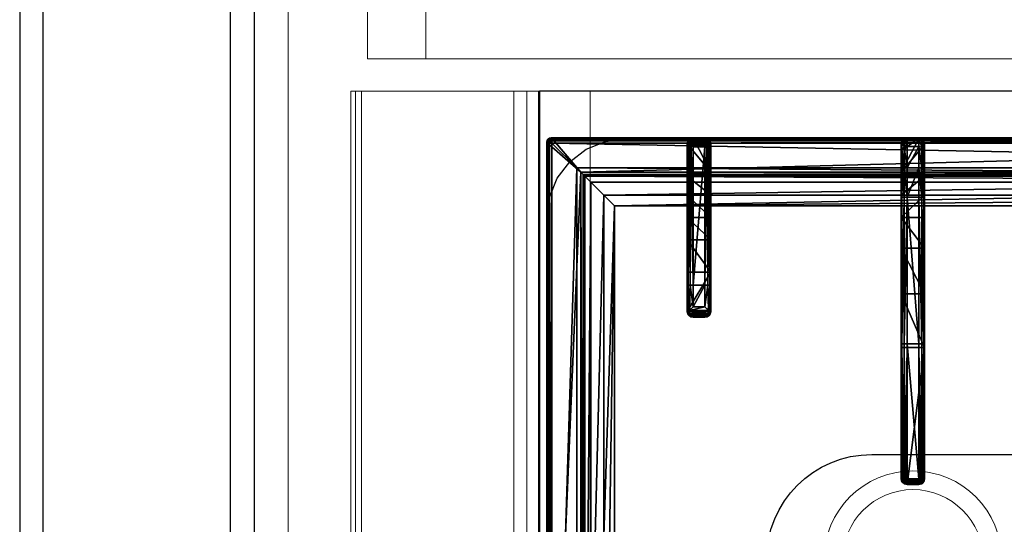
# Model space of a CAD drawing. Header units: millimetres. Extents: x 103872 to 294171, y 5570 to 32737.
# Tile 27 of 117: x 106813 to 107233, y 11869 to 12084. Entities that reach past the tile are written whole.
import ezdxf

# ---------------------------------------------------------------- set-up
doc = ezdxf.new("R2010")
doc.units = ezdxf.units.MM
doc.header["$LTSCALE"] = 2.5
doc.linetypes.add('CONTINUA', pattern=[0])
doc.linetypes.add('DASHED', pattern=[19.05, 12.7, -6.35])
for name, color, linetype, lineweight in [('CKD Equipments', 252, 'Continuous', 0), ('Dimension', 40, 'Continuous', 0), ('EQUIPMENT', 210, 'Continuous', 0), ('WALL', 132, 'Continuous', 25)]:
    doc.layers.add(name, color=color, linetype=linetype, lineweight=lineweight)
for name, color, linetype in [('IQ_200_3D', 1, 'Continuous'), ('IQ_204_2D', 7, 'CONTINUA'), ('IQ_204_3D', 7, 'Continuous')]:
    doc.layers.add(name, color=color, linetype=linetype)

# ---------------------------------------------------------------- blocks, each defined once
blk = doc.blocks.new('*U43')
at = {"color": 8}
for points in [[(0, 0), (6936.3, 0), (6936.3, -10), (0, -10)], [(0, -100), (6936.3, -100), (6936.3, -90), (0, -90)]]:
    blk.add_lwpolyline(points, close=True, dxfattribs=at)
blk = doc.blocks.new('ELECTROLUX-MC7-TOPFYERBRURNERS4')
at = {"layer": 'IQ_200_3D', "color": 8}
for points, invisible_edges in [([(400, -80.5, 900), (454.11, -83.5, 900), (745.89, -83.5, 900), (800, -80.5, 900)], 5), ([(745.89, -83.5, 900), (754.63, -84.65, 900), (800, -80.5, 900)], 10), ([(754.63, -84.65, 900), (762.78, -88.02, 900), (800, -80.5, 900)], 10), ([(762.78, -88.02, 900), (769.77, -93.39, 900), (800, -80.5, 900)], 10), ([(769.77, -93.39, 900), (775.14, -100.38, 900), (800, -80.5, 900)], 10), ([(775.14, -100.38, 900), (778.51, -108.53, 900), (800, -80.5, 900)], 10), ([(778.51, -108.53, 900), (779.66, -117.26, 900), (800, -80.5, 900)], 10), ([(800, -80.5, 900), (779.66, -117.26, 900), (779.66, -619.74, 900), (800, -655, 900)], 5)]:
    blk.add_3dface(points, dxfattribs=dict(at, invisible_edges=invisible_edges))
at = {"layer": 'IQ_204_2D', "color": 8}
for p, q in [((422, -83.5), (778, -83.5)), ((780, -651.5), (780, -85.5)), ((703.52, -146), (703.52, -151)), ((705.63, -146), (703.52, -146)), ((705.63, -151), (705.63, -146)), ((705.96, -143.5), (708.09, -143.5)), ((707.98, -146), (717.19, -146)), ((707.98, -146), (707.98, -151)), ((717.24, -143.5), (708.09, -143.5)), ((717.19, -146), (778, -146)), ((717.19, -151), (717.19, -146)), ((777.53, -143.5), (717.24, -143.5)), ((778, -151), (778, -146)), ((780, -151), (780, -146)), ((780, -151), (780, -146)), ((703.52, -151), (705.63, -151)), ((717.19, -151), (707.98, -151)), ((778, -151), (717.19, -151)), ((708.09, -153.5), (705.96, -153.5)), ((708.09, -153.5), (717.24, -153.5)), ((717.24, -153.5), (777.53, -153.5)), ((634.69, -234.75), (635.11, -234.75)), ((635.11, -234.75), (692.24, -234.75)), ((692.24, -234.75), (754.69, -234.75)), ((754.69, -237.25), (754.69, -234.75)), ((754.69, -234.75), (777.19, -234.75)), ((632.19, -237.25), (632.19, -242.25)), ((632.64, -237.25), (632.19, -237.25)), ((632.64, -237.25), (632.64, -242.25)), ((632.73, -236.66), (632.73, -242.84)), ((634.54, -237.25), (634.54, -242.25)), ((692.19, -237.25), (634.54, -237.25)), ((692.19, -237.25), (692.19, -242.25)), ((754.69, -237.25), (692.19, -237.25)), ((754.69, -237.25), (754.69, -242.25)), ((779.69, -237.25), (754.69, -237.25)), ((779.69, -237.25), (779.69, -242.25)), ((632.19, -242.25), (632.64, -242.25)), ((634.54, -242.25), (692.19, -242.25)), ((692.19, -242.25), (754.69, -242.25)), ((754.69, -244.75), (754.69, -242.25)), ((754.69, -242.25), (779.69, -242.25)), ((635.11, -244.75), (634.69, -244.75)), ((692.24, -244.75), (635.11, -244.75)), ((754.69, -244.75), (692.24, -244.75)), ((777.19, -244.75), (754.69, -244.75))]:
    blk.add_line(p, q, dxfattribs=at)
blk.add_lwpolyline([(751.02, -112.48), (448.98, -112.48), (448.98, -624.52), (751.02, -624.52)], close=True, dxfattribs=at)
blk.add_lwpolyline([(555, -353.5), (555, -222.25, -1), (645, -222.25), (645, -353.5)], format="xyb", dxfattribs=at)
for centre, radius, start, end in [((778, -85.5), 2, 0, 90), ((777.19, -237.25), 2.5, 0, 90), ((777.19, -242.25), 2.5, 270, 0)]:
    blk.add_arc(centre, radius, start, end, dxfattribs=at)
at = {"layer": 'IQ_204_2D', "color": 8, "extrusion": (0, 0, -1)}
for centre, major_axis, ratio, start_param, end_param in [((708.09, -146), (1.92, 1.92), 0.8391, 4.014257, 4.690572), ((708.09, -146), (0, 2.5), 0.84544, -0.894481, 0), ((708.09, -146), (-2.5, 2.5), 0.02182, 4.734206, 5.410521), ((717.24, -146), (0, 2.5), 0.02182, 4.712389, 6.283185), ((777.53, -146), (0, 2.5), 0.948965, 0, 0.895145), ((708.09, -151), (-1.92, 1.92), 0.8391, 4.734206, 5.410521), ((708.09, -151), (2.5, 2.5), 0.02182, 4.014257, 4.690572), ((717.24, -151), (0, 2.5), 0.02182, 3.141593, 4.712389), ((708.09, -151), (0, 2.5), 0.84544, 3.141593, 4.036074), ((777.53, -151), (0, 2.5), 0.948965, 2.246448, 3.141593), ((634.69, -237.25), (-2.5, 0), 0.99863, 0, 1.570796), ((635.11, -237.25), (0, 2.5), 0.951091, -0.914364, 0), ((692.24, -237.25), (0, 2.5), 0.02182, -1.570796, 0), ((636.11, -237.25), (3.47, 0), 0.720185, 3.141593, 3.380139), ((634.69, -242.25), (-2.5, 0), 0.99863, 4.712389, 6.283185), ((636.11, -242.25), (-3.47, 0), 0.720185, -0.238546, 0), ((692.24, -242.25), (0, 2.5), 0.02182, 3.141593, 4.712389), ((635.11, -242.25), (0, 2.5), 0.951091, 3.141593, 4.055957)]:
    blk.add_ellipse(centre, major_axis=major_axis, ratio=ratio, start_param=start_param, end_param=end_param, dxfattribs=at)
at = {"layer": 'IQ_204_2D', "color": 8}
for points, knots in [([(703.52, -146), (703.52, -145.84), (703.54, -145.68), (703.6, -145.36), (703.65, -145.2), (703.77, -144.89), (703.85, -144.74), (704.03, -144.47), (704.13, -144.34), (704.35, -144.12), (704.47, -144.02), (704.74, -143.83), (704.88, -143.75), (705.18, -143.63), (705.34, -143.58), (705.65, -143.51), (705.81, -143.5), (705.96, -143.5)], [15.096253, 15.096253, 15.096253, 15.096253, 15.567018, 15.567018, 16.037783, 16.037783, 16.508548, 16.508548, 16.979314, 16.979314, 17.45135, 17.45135, 17.923386, 17.923386, 18.395422, 18.395422, 18.867458, 18.867458, 18.867458, 18.867458]), ([(778, -146), (778.13, -145.86), (778.26, -145.71), (778.53, -145.41), (778.67, -145.25), (779.01, -144.87), (779.21, -144.64), (779.38, -144.44)], [0, 0, 0, 0, 0.576945, 0.576945, 1.153889, 1.153889, 2.068716, 2.068716, 2.068716, 2.068716]), ([(779.38, -144.44), (779.55, -144.64), (779.69, -144.87), (779.86, -145.25), (779.91, -145.41), (779.97, -145.71), (779.99, -145.86), (780, -146)], [11.858599, 11.858599, 11.858599, 11.858599, 12.773425, 12.773425, 13.35037, 13.35037, 13.927314, 13.927314, 13.927314, 13.927314]), ([(705.96, -153.5), (705.81, -153.5), (705.65, -153.49), (705.34, -153.42), (705.18, -153.37), (704.88, -153.25), (704.74, -153.17), (704.47, -152.98), (704.35, -152.88), (704.13, -152.66), (704.03, -152.53), (703.85, -152.26), (703.77, -152.11), (703.65, -151.8), (703.6, -151.64), (703.54, -151.32), (703.52, -151.16), (703.52, -151)], [3.776921, 3.776921, 3.776921, 3.776921, 4.248957, 4.248957, 4.720993, 4.720993, 5.193029, 5.193029, 5.665065, 5.665065, 6.135831, 6.135831, 6.606596, 6.606596, 7.077361, 7.077361, 7.548126, 7.548126, 7.548126, 7.548126]), ([(779.38, -152.56), (779.21, -152.36), (779.01, -152.13), (778.67, -151.75), (778.53, -151.59), (778.26, -151.29), (778.13, -151.14), (778, -151)], [11.858599, 11.858599, 11.858599, 11.858599, 12.773425, 12.773425, 13.35037, 13.35037, 13.927314, 13.927314, 13.927314, 13.927314]), ([(780, -151), (779.99, -151.14), (779.97, -151.29), (779.91, -151.59), (779.86, -151.75), (779.69, -152.13), (779.55, -152.36), (779.38, -152.56)], [0, 0, 0, 0, 0.576945, 0.576945, 1.153889, 1.153889, 2.068716, 2.068716, 2.068716, 2.068716]), ([(633.22, -235.72), (633.07, -235.92), (632.94, -236.13), (632.8, -236.45), (632.76, -236.56), (632.73, -236.66)], [11.917214, 11.917214, 11.917214, 11.917214, 12.775852, 12.775852, 13.165698, 13.165698, 13.165698, 13.165698]), ([(634.54, -237.25), (634.54, -237.25), (634.54, -237.25), (634.54, -237.25), (634.54, -237.25), (634.54, -237.25), (634.54, -237.25), (634.54, -237.24), (634.54, -237.24), (634.54, -237.24), (634.53, -237.24), (634.53, -237.23), (634.53, -237.23), (634.51, -237.21), (634.5, -237.2), (634.48, -237.18), (634.46, -237.16), (634.41, -237.09), (634.37, -237.05), (634.25, -236.91), (634.15, -236.81), (633.97, -236.6), (633.87, -236.49), (633.68, -236.27), (633.59, -236.16), (633.41, -235.94), (633.31, -235.83), (633.22, -235.72)], [8.18857, 8.18857, 8.18857, 8.18857, 8.190334, 8.190334, 8.192098, 8.192098, 8.195626, 8.195626, 8.202682, 8.202682, 8.216794, 8.216794, 8.245018, 8.245018, 8.301466, 8.301466, 8.414361, 8.414361, 8.640152, 8.640152, 9.091733, 9.091733, 9.543315, 9.543315, 9.994896, 9.994896, 10.458359, 10.458359, 10.458359, 10.458359]), ([(632.73, -242.84), (632.76, -242.94), (632.8, -243.04), (632.94, -243.37), (633.07, -243.58), (633.22, -243.78)], [0.764042, 0.764042, 0.764042, 0.764042, 1.153889, 1.153889, 2.012527, 2.012527, 2.012527, 2.012527]), ([(633.22, -243.78), (633.31, -243.67), (633.41, -243.56), (633.59, -243.34), (633.68, -243.23), (633.87, -243.01), (633.97, -242.9), (634.15, -242.69), (634.25, -242.59), (634.37, -242.45), (634.41, -242.4), (634.46, -242.34), (634.48, -242.32), (634.5, -242.3), (634.51, -242.29), (634.53, -242.27), (634.53, -242.27), (634.53, -242.26), (634.54, -242.26), (634.54, -242.26), (634.54, -242.26), (634.54, -242.25), (634.54, -242.25), (634.54, -242.25), (634.54, -242.25), (634.54, -242.25), (634.54, -242.25), (634.54, -242.25)], [5.918265, 5.918265, 5.918265, 5.918265, 6.381728, 6.381728, 6.833309, 6.833309, 7.284891, 7.284891, 7.736472, 7.736472, 7.962263, 7.962263, 8.075158, 8.075158, 8.131606, 8.131606, 8.15983, 8.15983, 8.173942, 8.173942, 8.180998, 8.180998, 8.184526, 8.184526, 8.18629, 8.18629, 8.188054, 8.188054, 8.188054, 8.188054])]:
    blk.add_open_spline(points, degree=3, knots=knots, dxfattribs=at)
at = {"layer": 'IQ_204_3D', "color": 8}
mesh = blk.add_polyface(dxfattribs=at)
corners = [(779.78, -85.71, 904.1), (780, -85.5, 900), (779.52, -84.72, 904.14), (779.73, -84.5, 900), (778, -83.5, 900), (778.78, -83.98, 904.14), (779, -83.77, 900), (777.79, -83.72, 904.1), (779.48, -85.71, 905.06), (779.29, -84.85, 905), (778.65, -85.21, 905.73), (778.76, -85.71, 905.75), (778.65, -84.21, 905), (777.79, -84.02, 905.06), (778.29, -84.85, 905.73), (777.79, -84.74, 905.75), (777.79, -85.71, 906), (422.21, -85.71, 906), (422.21, -84.74, 905.75), (422.21, -84.02, 905.06), (422.21, -83.72, 904.1), (422, -83.5, 900), (765.45, -638.95, 900), (422, -653.5, 900), (434.55, -638.95, 900), (765.45, -98.05, 900), (780, -651.5, 900), (434.55, -98.05, 900), (420, -85.5, 900), (421, -83.77, 900), (779.73, -652.5, 900), (779, -653.23, 900), (778, -653.5, 900), (420, -651.5, 900), (420.27, -652.5, 900), (421, -653.23, 900), (420.27, -84.5, 900), (421.22, -83.98, 904.14), (420.48, -84.72, 904.14), (420.22, -85.71, 904.1), (421.35, -84.21, 905), (421.71, -84.85, 905.73), (420.71, -84.85, 905), (420.52, -85.71, 905.06), (421.35, -85.21, 905.73), (421.24, -85.71, 905.75), (422.21, -651.29, 906), (421.24, -651.29, 905.75), (420.52, -651.29, 905.06), (420.22, -651.29, 904.1), (420.48, -652.28, 904.14), (421.22, -653.02, 904.14), (422.21, -653.28, 904.1), (420.71, -652.15, 905), (421.35, -651.79, 905.73), (421.35, -652.79, 905), (422.21, -652.98, 905.06), (421.71, -652.15, 905.73), (422.21, -652.26, 905.75), (435.55, -637.95, 899.73), (435.55, -99.05, 899.73), (436.28, -99.78, 899), (436.28, -637.22, 899), (438.88, -634.62, 902.5), (438.88, -102.38, 902.5), (436.31, -637.19, 905.06), (436.31, -99.81, 905.06), (432.81, -96.31, 906), (432.81, -640.69, 906), (448.98, -624.52, 885), (448.98, -112.48, 885), (444.36, -107.86, 885), (444.36, -629.14, 885), (777.79, -653.28, 904.1), (777.79, -652.98, 905.06), (777.79, -651.29, 906), (777.79, -652.26, 905.75), (763.72, -637.22, 899), (764.45, -637.95, 899.73), (764.45, -99.05, 899.73), (763.72, -99.78, 899), (767.19, -640.69, 906), (767.19, -96.31, 906), (778.78, -653.02, 904.14), (779.52, -652.28, 904.14), (779.78, -651.29, 904.1), (778.65, -652.79, 905), (778.29, -652.15, 905.73), (779.29, -652.15, 905), (779.48, -651.29, 905.06), (778.65, -651.79, 905.73), (778.76, -651.29, 905.75), (761.12, -634.62, 902.5), (751.02, -624.52, 885), (763.69, -637.19, 905.06), (755.64, -629.14, 885), (755.64, -107.86, 885), (751.02, -112.48, 885), (761.12, -102.38, 902.5), (763.69, -99.81, 905.06)]
mesh.append_faces([[corners[k] for k in face] for face in [(16, 10, 14), (17, 41, 44), (46, 54, 57), (75, 87, 90)]], dxfattribs={"color": 8})
mesh.append_faces([[corners[k] for k in face] for face in [(4, 5, 6), (8, 10, 11), (16, 11, 10), (15, 16, 14), (7, 19, 13), (13, 18, 15), (28, 38, 36), (19, 41, 18), (17, 18, 41), (45, 17, 44), (39, 48, 43), (43, 47, 45), (23, 51, 35), (48, 54, 47), (46, 47, 54), (58, 46, 57), (52, 74, 56), (76, 56, 74), (26, 84, 30), (74, 87, 76), (85, 88, 84), (88, 87, 86), (75, 76, 87), (91, 75, 90), (85, 8, 89), (11, 89, 8)]], dxfattribs={"vtx0": -1, "color": 8})
mesh.append_faces([[corners[k] for k in face] for face in [(16, 15, 17), (22, 23, 24), (25, 26, 22), (27, 21, 25), (21, 28, 29), (6, 1, 4), (4, 25, 21), (24, 28, 27), (35, 33, 23), (26, 25, 1), (23, 22, 32), (17, 45, 46), (75, 81, 46), (81, 16, 82), (46, 67, 17), (17, 82, 16), (93, 72, 69), (72, 93, 95), (70, 71, 97), (97, 95, 93)]], dxfattribs={"vtx0": -1, "vtx1": -1, "color": 8})
mesh.append_faces([[corners[k] for k in face] for face in [(21, 27, 28), (4, 1, 25), (26, 32, 22), (24, 23, 33)]], dxfattribs={"vtx0": -1, "vtx1": -1, "vtx2": -1, "color": 8})
mesh.append_faces([[corners[k] for k in face] for face in [(17, 15, 18), (24, 33, 28), (46, 45, 47), (75, 58, 76), (16, 91, 11)]], dxfattribs={"vtx0": -1, "vtx2": -1, "color": 8})
mesh.append_faces([[corners[k] for k in face] for face in [(0, 1, 2), (5, 2, 6), (8, 0, 9), (5, 12, 2), (5, 7, 12), (12, 13, 14), (12, 14, 9), (2, 9, 0), (10, 9, 14), (19, 18, 13), (4, 21, 7), (30, 31, 26), (34, 33, 35), (20, 21, 37), (38, 37, 36), (19, 20, 40), (38, 42, 37), (38, 39, 42), (42, 43, 44), (42, 44, 40), (37, 40, 20), (41, 40, 44), (48, 47, 43), (28, 33, 39), (49, 33, 50), (51, 50, 35), (48, 49, 53), (51, 55, 50), (51, 52, 55), (55, 56, 57), (55, 57, 53), (50, 53, 49), (54, 53, 57), (24, 27, 59), (61, 62, 60), (63, 64, 65), (67, 68, 66), (69, 70, 63), (61, 71, 62), (73, 74, 52), (58, 56, 76), (32, 73, 23), (62, 77, 59), (22, 24, 78), (27, 25, 60), (80, 61, 79), (73, 32, 83), (84, 83, 30), (74, 73, 86), (88, 89, 90), (88, 86, 84), (83, 84, 86), (92, 93, 63), (68, 81, 65), (92, 63, 94), (72, 95, 62), (95, 96, 77), (98, 97, 92), (81, 82, 94), (98, 92, 99), (77, 80, 78), (25, 22, 79), (0, 8, 85), (91, 89, 11), (80, 96, 61), (70, 97, 64), (64, 98, 66), (82, 67, 99), (1, 0, 26)]], dxfattribs={"vtx1": -1, "color": 8})
mesh.append_faces([[corners[k] for k in face] for face in [(31, 32, 26), (75, 46, 58), (75, 16, 81), (81, 68, 46), (68, 67, 46), (67, 82, 17), (70, 69, 71), (72, 71, 69), (71, 96, 97), (96, 95, 97), (16, 75, 91)]], dxfattribs={"vtx1": -1, "vtx2": -1, "color": 8})
mesh.append_faces([[corners[k] for k in face] for face in [(1, 3, 2), (4, 7, 5), (2, 3, 6), (8, 9, 10), (7, 13, 12), (12, 9, 2), (13, 15, 14), (7, 20, 19), (21, 20, 7), (6, 3, 1), (28, 36, 29), (21, 29, 37), (28, 39, 38), (37, 29, 36), (19, 40, 41), (39, 43, 42), (42, 40, 37), (43, 45, 44), (39, 49, 48), (33, 49, 39), (33, 34, 50), (23, 52, 51), (50, 34, 35), (48, 53, 54), (52, 56, 55), (55, 53, 50), (56, 58, 57), (27, 60, 59), (62, 59, 60), (64, 66, 65), (68, 65, 66), (70, 64, 63), (71, 72, 62), (73, 52, 23), (77, 78, 59), (24, 59, 78), (25, 79, 60), (61, 60, 79), (32, 31, 83), (26, 85, 84), (83, 31, 30), (74, 86, 87), (73, 83, 86), (85, 89, 88), (88, 90, 87), (89, 91, 90), (93, 69, 63), (81, 94, 65), (63, 65, 94), (95, 77, 62), (96, 80, 77), (97, 93, 92), (82, 99, 94), (92, 94, 99), (80, 79, 78), (22, 78, 79), (96, 71, 61), (97, 98, 64), (98, 99, 66), (67, 66, 99), (0, 85, 26)]], dxfattribs={"vtx2": -1, "color": 8})
mesh = blk.add_polyface(dxfattribs=at)
corners = [(707.98, -151, 934.6), (706.44, -144.44, 933.98), (706.44, -152.56, 933.98), (707.98, -146, 934.6), (705.63, -146, 932.53), (705.63, -151, 932.53), (703.71, -151.96, 920.55), (703.52, -151, 920.59), (704.24, -152.77, 920.43), (707.18, -153.25, 933.14), (705.96, -153.5, 920), (708.09, -153.5, 932.1), (705.03, -153.31, 920.24), (703.52, -146, 920.59), (703.71, -145.04, 920.55), (707.18, -143.75, 933.14), (704.24, -144.23, 920.43), (705.03, -143.69, 920.24), (705.96, -143.5, 920), (708.09, -143.5, 932.1), (717.24, -153.5, 932.5), (722.73, -153.5, 912.68), (775.79, -153.5, 932.5), (746.02, -153.5, 885), (763.72, -153.5, 899), (736.51, -153.5, 900.63), (755.64, -153.5, 885), (764.17, -153.5, 899.53), (764.77, -153.5, 899.88), (777.5, -153.5, 900), (765.45, -153.5, 900), (722.73, -143.5, 912.68), (746.02, -143.5, 885), (736.51, -143.5, 900.63), (717.24, -143.5, 932.5), (777.5, -143.5, 900), (765.45, -143.5, 900), (775.79, -143.5, 932.5), (764.77, -143.5, 899.88), (764.17, -143.5, 899.53), (755.64, -143.5, 885), (763.72, -143.5, 899), (778.27, -146, 933.1), (780, -146, 900), (778.1, -145.2, 933.81), (778.75, -143.83, 900), (777.64, -144.44, 934.45), (779.66, -144.75, 900), (776.82, -143.75, 933.58), (780, -151, 900), (778.27, -151, 933.1), (779.66, -152.25, 900), (778.75, -153.17, 900), (717.19, -144.75, 934.67), (717.19, -146, 935), (717.21, -143.83, 933.75), (776.98, -145.2, 934.87), (776.27, -146, 935), (717.19, -151, 935), (776.27, -151, 935), (777.64, -152.56, 934.45), (776.98, -151.8, 934.87), (778.1, -151.8, 933.81), (776.82, -153.25, 933.58), (717.21, -153.17, 933.75), (717.19, -152.25, 934.67)]
mesh.append_faces([[corners[k] for k in face] for face in [(5, 6, 2), (5, 7, 6), (6, 8, 2), (13, 4, 14), (16, 14, 1), (1, 14, 4), (42, 43, 44), (45, 46, 47), (46, 45, 48), (46, 44, 47), (44, 43, 47), (1, 55, 15), (48, 55, 46), (46, 53, 56), (57, 56, 54), (50, 62, 49), (49, 62, 51), (63, 52, 60), (52, 51, 60), (60, 51, 62), (61, 65, 60), (59, 58, 61), (60, 64, 63), (9, 64, 2)]], dxfattribs={"color": 8})
mesh.append_faces([[corners[k] for k in face] for face in [(0, 1, 2), (15, 16, 1), (16, 15, 17), (19, 17, 15), (32, 25, 33), (35, 48, 45), (35, 30, 36), (3, 53, 1), (53, 55, 1), (55, 53, 46), (58, 65, 61), (65, 64, 60), (64, 65, 2), (65, 0, 2)]], dxfattribs={"vtx0": -1, "color": 8})
mesh.append_faces([[corners[k] for k in face] for face in [(20, 21, 22), (23, 24, 25), (25, 22, 21), (30, 22, 28), (12, 17, 10), (17, 12, 16), (6, 14, 8), (8, 16, 12), (18, 34, 31), (37, 31, 34), (51, 29, 49), (49, 30, 43)]], dxfattribs={"vtx0": -1, "vtx1": -1, "color": 8})
mesh.append_faces([[corners[k] for k in face] for face in [(25, 28, 22), (37, 38, 33), (35, 43, 30)]], dxfattribs={"vtx0": -1, "vtx1": -1, "vtx2": -1, "color": 8})
mesh.append_faces([[corners[k] for k in face] for face in [(37, 33, 31), (33, 39, 41), (34, 15, 55), (34, 55, 48), (58, 54, 3), (54, 58, 59), (20, 63, 64), (20, 64, 9)]], dxfattribs={"vtx0": -1, "vtx2": -1, "color": 8})
mesh.append_faces([[corners[k] for k in face] for face in [(1, 4, 2), (2, 8, 9), (10, 11, 12), (12, 9, 8), (4, 13, 5), (18, 17, 19), (11, 10, 20), (29, 22, 30), (7, 13, 6), (10, 18, 21), (25, 21, 33), (19, 34, 18), (35, 36, 37), (40, 32, 41), (37, 48, 35), (43, 42, 49), (45, 47, 35), (19, 15, 34), (37, 34, 48), (0, 58, 3), (57, 54, 59), (42, 44, 50), (46, 60, 44), (60, 46, 61), (59, 61, 57), (62, 50, 44), (22, 29, 63), (22, 63, 20), (11, 20, 9), (26, 23, 40), (24, 26, 41), (36, 30, 38), (24, 41, 27), (39, 38, 27)]], dxfattribs={"vtx1": -1, "color": 8})
mesh.append_faces([[corners[k] for k in face] for face in [(10, 21, 20), (24, 27, 25), (27, 28, 25), (13, 14, 6), (14, 16, 8), (36, 38, 37), (38, 39, 33), (32, 33, 41), (47, 43, 35), (29, 30, 49), (3, 54, 53), (58, 0, 65)]], dxfattribs={"vtx1": -1, "vtx2": -1, "color": 8})
mesh.append_faces([[corners[k] for k in face] for face in [(0, 3, 1), (4, 5, 2), (11, 9, 12), (13, 7, 5), (23, 26, 24), (17, 18, 10), (18, 31, 21), (32, 23, 25), (21, 31, 33), (42, 50, 49), (51, 52, 29), (54, 56, 53), (46, 56, 61), (60, 62, 44), (61, 56, 57), (29, 52, 63), (23, 32, 40), (26, 40, 41), (30, 28, 38), (41, 39, 27), (38, 28, 27)]], dxfattribs={"vtx2": -1, "color": 8})
mesh = blk.add_polyface(dxfattribs=at)
corners = [(634.06, -235.01, 931.06), (633.44, -235.08, 922), (633.22, -235.72, 931.91), (635.11, -234.75, 930.01), (634.69, -234.75, 922), (632.52, -236, 922), (632.73, -236.66, 931.11), (632.64, -237.25, 930.59), (632.64, -237.1, 930.62), (632.19, -237.25, 922), (632.66, -236.95, 930.72), (690.6, -234.75, 922), (690.6, -244.75, 922), (634.69, -244.75, 922), (632.52, -243.5, 922), (633.44, -244.41, 922), (632.19, -242.25, 922), (692.24, -234.75, 932.5), (713.55, -234.75, 917.44), (754.69, -234.75, 932.5), (765.94, -234.75, 929.49), (774.17, -234.75, 921.25), (777.19, -234.75, 900), (765.45, -234.75, 900), (777.19, -234.75, 910), (733.01, -234.75, 904.45), (764.77, -234.75, 899.88), (764.17, -234.75, 899.53), (755.64, -234.75, 885), (746.02, -234.75, 885), (763.72, -234.75, 899), (692.21, -235.08, 933.75), (633.92, -236.54, 932.35), (692.19, -236, 934.67), (692.19, -237.25, 935), (634.26, -236.93, 932.45), (634.42, -237.1, 932.47), (634.48, -237.18, 932.48), (634.52, -237.22, 932.48), (634.54, -237.25, 932.48), (754.69, -235.08, 933.75), (766.56, -235.08, 930.57), (754.69, -237.25, 935), (767.02, -236, 931.36), (754.69, -236, 934.67), (767.19, -237.25, 931.65), (776.05, -236, 922.33), (775.25, -235.08, 921.87), (779.69, -237.25, 910), (779.35, -236, 910), (776.34, -237.25, 922.5), (778.44, -235.08, 910), (779.69, -237.25, 900), (779.35, -236, 900), (778.44, -235.08, 900), (633.22, -243.78, 931.91), (632.73, -242.84, 931.11), (633.92, -242.96, 932.35), (634.26, -242.57, 932.45), (634.42, -242.4, 932.47), (634.48, -242.32, 932.48), (634.54, -242.26, 932.48), (632.64, -242.25, 930.59), (632.64, -242.4, 930.62), (632.66, -242.55, 930.72), (634.06, -244.49, 931.06), (635.11, -244.75, 930.01), (692.24, -244.75, 932.5), (733.01, -244.75, 904.45), (777.19, -244.75, 910), (713.55, -244.75, 917.44), (746.02, -244.75, 885), (763.72, -244.75, 899), (755.64, -244.75, 885), (764.17, -244.75, 899.53), (764.77, -244.75, 899.88), (765.45, -244.75, 900), (777.19, -244.75, 900), (774.17, -244.75, 921.25), (765.94, -244.75, 929.49), (754.69, -244.75, 932.5), (778.44, -244.41, 910), (775.25, -244.41, 921.87), (779.69, -242.25, 910), (776.05, -243.5, 922.33), (779.35, -243.5, 910), (776.34, -242.25, 922.5), (767.02, -243.5, 931.36), (766.56, -244.41, 930.57), (754.69, -242.25, 935), (754.69, -243.5, 934.67), (767.19, -242.25, 931.65), (754.69, -244.41, 933.75), (778.44, -244.41, 900), (779.69, -242.25, 900), (779.35, -243.5, 900), (692.21, -244.41, 933.75), (692.19, -243.5, 934.67), (692.19, -242.25, 935)]
mesh.append_faces([[corners[k] for k in face] for face in [(0, 1, 2), (1, 5, 2), (2, 5, 6), (32, 33, 2), (2, 31, 0), (56, 14, 55), (65, 55, 15), (15, 55, 14), (65, 96, 55), (55, 97, 57)]], dxfattribs={"color": 8})
mesh.append_faces([[corners[k] for k in face] for face in [(9, 6, 5), (33, 31, 2), (20, 40, 41), (42, 43, 44), (43, 47, 41), (50, 49, 46), (51, 46, 49), (48, 53, 49), (22, 51, 54), (54, 49, 53), (6, 55, 2), (13, 65, 15), (78, 81, 82), (83, 84, 85), (84, 88, 82), (91, 90, 87), (92, 87, 90), (94, 85, 95), (95, 81, 93), (83, 50, 86), (42, 91, 45), (45, 86, 50), (96, 97, 55), (89, 97, 90), (90, 96, 92), (29, 68, 25), (12, 18, 70), (70, 25, 68)]], dxfattribs={"vtx0": -1, "color": 8})
mesh.append_faces([[corners[k] for k in face] for face in [(5, 11, 9), (13, 14, 12), (11, 17, 18), (24, 18, 21), (30, 25, 27), (19, 40, 20), (56, 10, 64), (7, 9, 62), (66, 12, 67), (68, 69, 70), (71, 72, 68), (70, 67, 12), (69, 81, 78), (22, 52, 23), (95, 77, 94), (80, 92, 67), (97, 96, 90), (34, 98, 42)]], dxfattribs={"vtx0": -1, "vtx1": -1, "color": 8})
mesh.append_faces([[corners[k] for k in face] for face in [(24, 23, 25), (36, 37, 34), (37, 38, 34), (38, 39, 34), (60, 37, 59), (37, 60, 38), (38, 61, 39), (61, 38, 60), (37, 36, 59), (62, 64, 10), (69, 68, 76), (23, 94, 77), (61, 60, 98), (60, 59, 98), (39, 61, 34), (61, 98, 34)]], dxfattribs={"vtx0": -1, "vtx1": -1, "vtx2": -1, "color": 8})
mesh.append_faces([[corners[k] for k in face] for face in [(24, 25, 18), (17, 0, 31), (24, 47, 51), (17, 31, 40), (80, 88, 92), (69, 93, 81), (67, 96, 65), (98, 57, 97), (67, 92, 96)]], dxfattribs={"vtx0": -1, "vtx2": -1, "color": 8})
mesh.append_faces([[corners[k] for k in face] for face in [(0, 3, 1), (10, 6, 9), (1, 4, 5), (4, 3, 11), (22, 23, 24), (28, 29, 30), (3, 0, 17), (35, 36, 34), (20, 41, 21), (43, 45, 46), (43, 41, 44), (48, 49, 50), (50, 46, 45), (47, 21, 41), (40, 44, 41), (40, 31, 44), (52, 53, 48), (51, 49, 54), (55, 57, 2), (58, 35, 57), (58, 59, 35), (32, 2, 57), (6, 10, 56), (8, 7, 10), (63, 64, 62), (14, 56, 16), (64, 63, 16), (13, 12, 66), (77, 69, 76), (78, 82, 79), (84, 86, 87), (84, 82, 85), (89, 90, 91), (91, 87, 86), (88, 79, 82), (81, 85, 82), (77, 93, 69), (85, 81, 95), (48, 50, 83), (91, 86, 45), (52, 48, 94), (54, 53, 22), (76, 23, 77), (66, 67, 65), (58, 57, 98), (71, 68, 29), (18, 25, 70), (71, 29, 73), (73, 28, 72), (23, 76, 26), (72, 30, 74), (27, 26, 74)]], dxfattribs={"vtx1": -1, "color": 8})
mesh.append_faces([[corners[k] for k in face] for face in [(7, 8, 9), (4, 11, 5), (11, 12, 9), (14, 16, 12), (16, 9, 12), (3, 17, 11), (17, 19, 18), (19, 20, 18), (20, 21, 18), (23, 26, 25), (26, 27, 25), (29, 25, 30), (33, 32, 34), (34, 42, 33), (33, 44, 31), (19, 17, 40), (22, 24, 51), (36, 35, 59), (7, 62, 10), (9, 16, 62), (63, 62, 16), (72, 74, 68), (74, 75, 68), (75, 76, 68), (69, 78, 70), (78, 79, 70), (79, 80, 70), (80, 67, 70), (53, 52, 22), (52, 94, 23), (89, 98, 97)]], dxfattribs={"vtx1": -1, "vtx2": -1, "color": 8})
mesh.append_faces([[corners[k] for k in face] for face in [(3, 4, 1), (8, 10, 9), (13, 15, 14), (32, 35, 34), (42, 45, 43), (43, 46, 47), (24, 21, 47), (51, 47, 46), (42, 44, 33), (6, 56, 55), (35, 32, 57), (13, 66, 65), (56, 64, 16), (71, 73, 72), (83, 86, 84), (84, 87, 88), (80, 79, 88), (92, 88, 87), (94, 83, 85), (42, 89, 91), (48, 83, 94), (95, 93, 77), (59, 58, 98), (98, 89, 42), (12, 11, 18), (29, 28, 73), (28, 30, 72), (76, 75, 26), (30, 27, 74), (26, 75, 74)]], dxfattribs={"vtx2": -1, "color": 8})
blk = doc.blocks.new('ELECTROLUX-MC-BURNER6')
for radius in [38, 30]:
    blk.add_circle((0, 0), radius)
blk = doc.blocks.new('ARCH')
at = {"layer": 'CKD Equipments', "color": 8}
for p, q in [((115762.15, 11253.55, -880), (115762.15, 12053.55, -880)), ((115762.15, 12053.55, -880), (116417.15, 12053.55, -880)), ((115842.15, 11253.55, -880), (115842.15, 12053.55, -880))]:
    blk.add_line(p, q, dxfattribs=at)
for points in [[(115735.38, 12600.23), (115735.38, 10800.23), (116535.38, 10800.23), (116535.38, 12600.23), (115735.38, 12600.23)], [(115769.16, 12567.32), (115769.16, 12067.32), (116470.3, 12067.32), (116470.3, 12567.32), (115769.16, 12567.32), (115794.16, 12567.32), (115794.16, 12067.32)]]:
    blk.add_lwpolyline(points, dxfattribs=at)
for points, invisible_edges in [([(115762.49, 11253.55, 32.22), (115762.15, 11253.55, 30.5), (115762.15, 12053.55, 30.5), (115762.49, 12053.55, 32.22)], 8), ([(115762.15, 11253.55, 22.7), (115762.28, 11253.55, 21.81), (115762.28, 12053.55, 21.81), (115762.15, 12053.55, 22.7)], 2), ([(115762.28, 11253.55, 21.81), (115762.7, 11253.55, 21.01), (115762.7, 12053.55, 21.01), (115762.28, 12053.55, 21.81)], 10), ([(115763.47, 11253.55, 33.68), (115762.49, 11253.55, 32.22), (115762.49, 12053.55, 32.22), (115763.47, 12053.55, 33.68)], 10), ([(115762.7, 11253.55, 21.01), (115763.34, 11253.55, 20.39), (115763.34, 12053.55, 20.39), (115762.7, 12053.55, 21.01)], 10), ([(115763.34, 11253.55, 20.39), (115764.15, 11253.55, 20), (115764.15, 12053.55, 20), (115763.34, 12053.55, 20.39)], 8), ([(115764.93, 11253.55, 34.66), (115763.47, 11253.55, 33.68), (115763.47, 12053.55, 33.68), (115764.93, 12053.55, 34.66)], 10), ([(116417.15, 12053.55, -230), (115864.15, 12053.55, -156), (115764.15, 12053.55, 20), (116417.15, 12053.55, 20)], 3), ([(115764.15, 12053.55, 20), (115764.15, 12053.55, -156), (115864.15, 12053.55, -156)], 8), ([(115766.65, 11253.55, 35), (115764.93, 11253.55, 34.66), (115764.93, 12053.55, 34.66), (115766.65, 12053.55, 35)], 2), ([(115833.76, 11253.55, 34.58), (115831.65, 11253.55, 35), (115831.65, 12053.55, 35), (115833.76, 12053.55, 34.58)], 8), ([(115835.54, 11253.55, 33.39), (115833.76, 11253.55, 34.58), (115833.76, 12053.55, 34.58), (115835.54, 12053.55, 33.39)], 10), ([(115836.73, 11253.55, 31.6), (115835.54, 11253.55, 33.39), (115835.54, 12053.55, 33.39), (115836.73, 12053.55, 31.6)], 10), ([(115837.15, 11253.55, 29.5), (115836.73, 11253.55, 31.6), (115836.73, 12053.55, 31.6), (115837.15, 12053.55, 29.5)], 2), ([(115837.6, 11253.55, 23.59), (115837.15, 11253.55, 25.7), (115837.15, 12053.55, 25.7), (115837.6, 12053.55, 23.59)], 8), ([(115838.79, 11253.55, 21.78), (115837.6, 11253.55, 23.59), (115837.6, 12053.55, 23.59), (115838.79, 12053.55, 21.78)], 10), ([(115840.56, 11253.55, 20.53), (115838.79, 11253.55, 21.78), (115838.79, 12053.55, 21.78), (115840.56, 12053.55, 20.53)], 10), ([(115842.65, 11253.55, 20), (115840.56, 11253.55, 20.53), (115840.56, 12053.55, 20.53), (115842.65, 12053.55, 20)], 2), ([(115864.15, 12053.55, -156), (116417.15, 12053.55, -230), (115864.15, 12053.55, -230)], 1)]:
    blk.add_3dface(points, dxfattribs=dict(at, invisible_edges=invisible_edges))
for points in [[(115762.15, 11253.55, 30.5), (115762.15, 11253.55, 22.7), (115762.15, 12053.55, 22.7), (115762.15, 12053.55, 30.5)], [(115764.15, 11253.55, -156), (115764.15, 11253.55, 20), (115764.15, 12053.55, 20), (115764.15, 12053.55, -156)], [(115864.15, 11253.55, -156), (115764.15, 11253.55, -156), (115764.15, 12053.55, -156), (115864.15, 12053.55, -156)], [(115831.65, 11253.55, 35), (115766.65, 11253.55, 35), (115766.65, 12053.55, 35), (115831.65, 12053.55, 35)], [(115837.15, 11253.55, 25.7), (115837.15, 11253.55, 29.5), (115837.15, 12053.55, 29.5), (115837.15, 12053.55, 25.7)], [(116417.15, 11253.55, -230), (115864.15, 11253.55, -230), (115864.15, 12053.55, -230), (116417.15, 12053.55, -230)], [(115864.15, 11253.55, -230), (115864.15, 12053.55, -230), (115864.15, 12053.55, -156), (115864.15, 11253.55, -156)]]:
    blk.add_3dface(points, dxfattribs=at)
at = {"layer": 'EQUIPMENT', "color": 8, "linetype": 'DASHED', "lineweight": 18, "ltscale": 800}
blk.add_lwpolyline([(115720.83, 13210.58), (115720.83, 10791.76), (116720.83, 10791.76), (116720.83, 13210.58)], close=True, dxfattribs=at)
at = {"layer": 'CKD Equipments', "color": 8, "rotation": 90}
for name, p in [('ELECTROLUX-MC7-TOPFYERBRURNERS4', (115762.15, 11253.55, -880)), ('ELECTROLUX-MC-BURNER6', (116001.9, 11853.55, -880))]:
    blk.add_blockref(name, p, dxfattribs=at)
at = {"layer": 'WALL', "color": 8, "xscale": -1, "rotation": 89.99999999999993}
blk.add_blockref('*U43', (115620.83, 13310.58), dxfattribs=at)

msp = doc.modelspace()

# ---------------------------------------------------------------- block references
at = {"layer": 'Dimension'}
msp.add_blockref('ARCH', (-8807.98, 0), dxfattribs=at)

doc.saveas('drawing.dxf')
